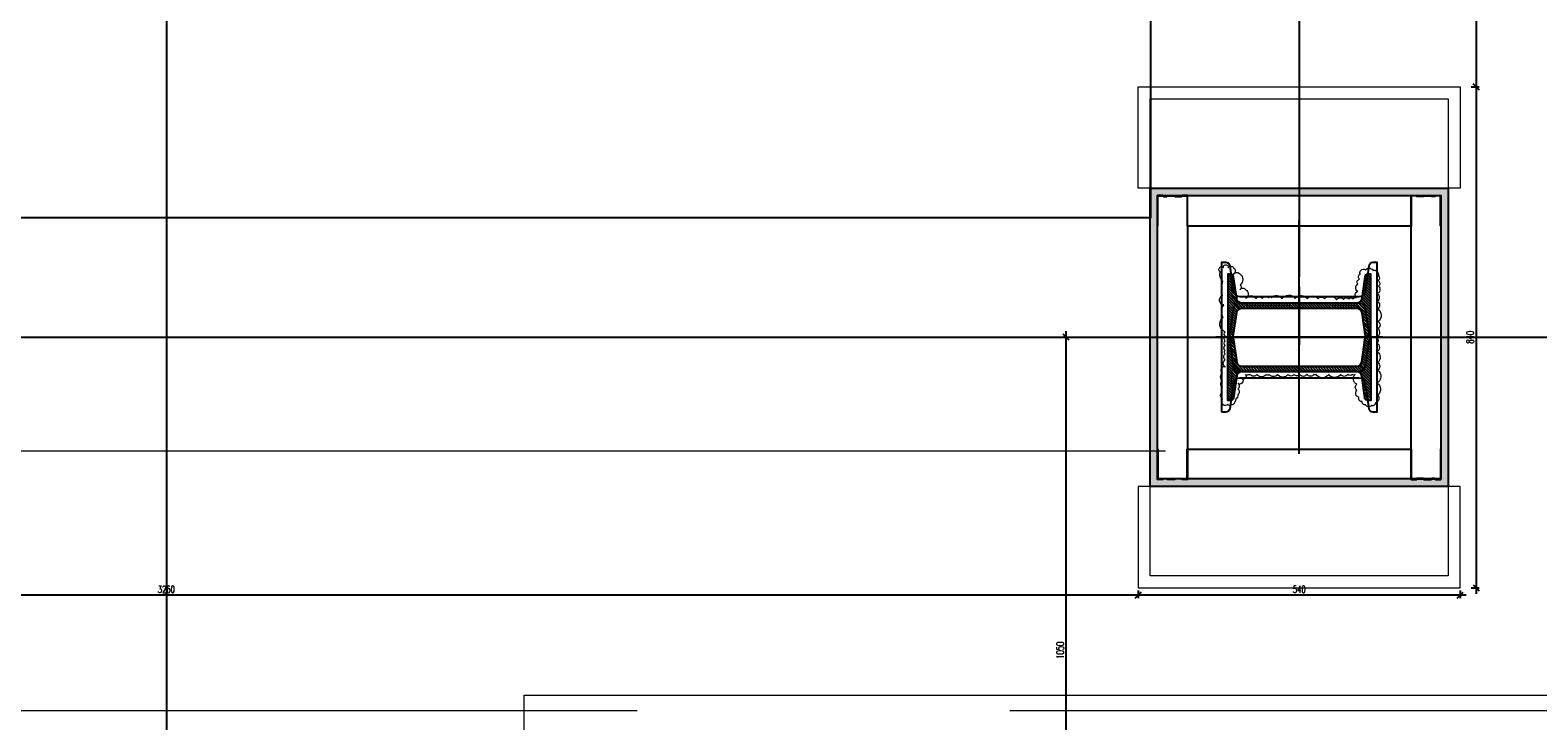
# Model space of a CAD drawing. Header units: centimetres. Extents: x -228435 to 111511, y -89367 to 428125.
# Tile 66 of 216: x -16769 to -14240, y 34357 to 35515. Entities that reach past the tile are written whole.
import ezdxf
from ezdxf.xclip import XClip

# ---------------------------------------------------------------- set-up
doc = ezdxf.new("R2010")
doc.units = ezdxf.units.CM
doc.header["$LTSCALE"] = 50
doc.header["$XCLIPFRAME"] = 0
doc.header["$PDMODE"] = 35
doc.header["$PDSIZE"] = 0.1
for name, pattern in [('Balustrady$0$DASHED', [0.75, 0.5, -0.25]), ('DASHDOT2', [12.7, 6.35, -3.175, 0, -3.175]), ('DIVIDE', [31.75, 12.7, -6.35, 0, -6.35, 0, -6.35]), ('HIDDEN', [9.524999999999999, 6.35, -3.175]), ('HIDDENX2', [19.049999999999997, 12.7, -6.35]), ('Obudowy i okł. słupów$0$HIDDEN', [9.524999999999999, 6.35, -3.175])]:
    doc.linetypes.add(name, pattern=pattern)
doc.layers.get('0').update_dxf_attribs({"color": 8})
doc.layers.get('DEFPOINTS').update_dxf_attribs({"color": 8})
for name, color, linetype in [('ARCH_INFO_OSIE', 8, 'Continuous'), ('ARCH_INFO_OSIE_IST', 8, 'DASHDOT2'), ('ARCH_STROP', 8, 'Continuous'), ('D1$0$ARCH_INFO_OPISY', 8, 'Continuous'), ('Kondygnacja +0$0$ARCH_STAL_IST', 8, 'Continuous'), ('Kondygnacja -1$0$ARCH_STAL_IST', 8, 'Continuous'), ('Obudowy i okł. słupów$0$ARCH_GK', 8, 'Continuous'), ('Obudowy i okł. słupów$0$ARCH_INFO_OPISY', 8, 'Continuous'), ('Obudowy i okł. słupów$0$ARCH_PROFILE', 8, 'Continuous'), ('Osie rzutów$0$ARCH_INFO_OSIE_OPISY_IST', 8, 'Continuous'), ('RYSUNKOWE_XREF', 8, 'Continuous')]:
    doc.layers.add(name, color=color, linetype=linetype)
for name, color, linetype, lineweight in [('ARCH_SUFITY_PODWIESZANE', 8, 'HIDDENX2', 9), ('ARCH_WIDOK', 8, 'Continuous', 13), ('Kondygnacja -1$0$ARCH_INFO_WYMIARY', 8, 'Continuous', 9), ('Obudowy i okł. słupów$0$ARCH_hatch', 8, 'Continuous', 13), ('Obudowy i okł. słupów$0$ARCH_WIDOK', 8, 'Continuous', 13)]:
    doc.layers.add(name, color=color, linetype=linetype, lineweight=lineweight)
doc.styles.add('Kondygnacja -1$0$Romans', font='Romans.shx', dxfattribs={"width": 0.7})
doc.styles.add('Obudowy i okł. słupów$0$Standard', font='txt')
doc.dimstyles.new('Kondygnacja -1$0$Wymiary 1-100', dxfattribs={"dimtxt": 12.0000002, "dimasz": 10, "dimexe": 5, "dimexo": 0, "dimgap": 4, "dimtad": 1, "dimrnd": 0.5, "dimzin": 12, "dimdsep": 46, "dimtxsty": 'Kondygnacja -1$0$Romans', "dimblk": 'Kondygnacja -1$0$_Oblique', "dimcen": 10, "dimdle": 10, "dimclrt": 55, "dimazin": 0, "dimtfac": 1, "dimtmove": 1, "dimatfit": 3, "dimfxl": 0, "dimtolj": 1, "dimtzin": 0, "dimarcsym": 0})
doc.dimstyles.new('Obudowy i okł. słupów$0$ISO-25', dxfattribs={"dimtxt": 2.5, "dimasz": 2.5, "dimexe": 1.25, "dimexo": 15, "dimtad": 1, "dimtxsty": 'Obudowy i okł. słupów$0$Standard', "dimcen": 2.5, "dimadec": 0, "dimazin": 0, "dimtfac": 1, "dimtmove": 0, "dimatfit": 3, "dimfxl": 0, "dimarcsym": 0})
pattern_1 = [(315, (-9168.257819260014, 10650.38770006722), (0.2245064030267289, 0.2245064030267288), [])]

# ---------------------------------------------------------------- blocks, each defined once
blk = doc.blocks.new('SU Lampy kwadratowe +0')
at = {"layer": 'ARCH_SUFITY_PODWIESZANE', "ltscale": 2.5}
blk.add_lwpolyline([(10520.00000000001, 7939.999999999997), (10700.00000000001, 7939.999999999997), (10700.00000000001, 7759.999999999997), (10520.00000000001, 7759.999999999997)], close=True, dxfattribs=at)
blk = doc.blocks.new('Osie rzutów')
at = {"layer": 'ARCH_INFO_OSIE_IST', "ltscale": 10}
for p, q in [((10460.00000000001, 12510), (10460.00000000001, 4623.259114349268)), ((4436.244956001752, 8000), (15156.53930358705, 8000))]:
    blk.add_line(p, q, dxfattribs=at)
blk = doc.blocks.new('pB słup')
at = {"layer": 'Kondygnacja -1$0$ARCH_STAL_IST'}
h = blk.add_hatch(dxfattribs=at)
h.set_pattern_fill('ANSI31', color=256, scale=0.1, angle=270, style=0)
h.set_pattern_definition(pattern_1)
edge = h.paths.add_edge_path()
edge.add_arc((24.89500000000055, 9.623133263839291), 0.8699999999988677, 359.9999999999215, 442.0272414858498)
edge.add_line((25.01567096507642, 10.48472395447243), (21.34787482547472, 10.99842089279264))
edge.add_arc((21.42000000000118, 11.51339463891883), 0.5199999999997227, 180.0000000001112, 262.0272414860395, ccw=False)
edge.add_line((20.90000000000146, 11.51339463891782), (20.90000000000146, 12))
edge.add_line((20.90000000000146, 12), (31.5, 12))
edge.add_line((31.5, 12), (31.5, 11.51339463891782))
edge.add_arc((30.9800000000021, 11.51339463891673), 0.5199999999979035, -82.02724148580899, 1.1942802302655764e-10, ccw=False)
edge.add_line((31.05212517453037, 10.99842089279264), (27.38432903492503, 10.48472395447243))
edge.add_arc((27.5050000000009, 9.623133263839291), 0.869999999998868, 97.97275851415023, 180.0000000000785)
edge.add_line((26.63500000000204, 9.623133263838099), (26.63500000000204, -9.623133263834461))
edge.add_arc((27.5050000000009, -9.623133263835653), 0.8699999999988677, 179.9999999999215, 262.0272414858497)
edge.add_line((27.38432903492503, -10.48472395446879), (31.05212517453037, -10.998420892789))
edge.add_arc((30.98, -11.51339463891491), 0.5199999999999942, -3.199147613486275e-10, 82.02724148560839, ccw=False)
edge.add_line((31.5, -11.51339463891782), (31.5, -12))
edge.add_line((31.5, -12), (20.90000000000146, -12))
edge.add_line((20.90000000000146, -12), (20.90000000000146, -11.51339463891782))
edge.add_arc((21.42000000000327, -11.51339463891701), 0.520000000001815, 97.97275851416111, 180.0000000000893, ccw=False)
edge.add_line((21.34787482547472, -10.998420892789), (25.01567096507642, -10.48472395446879))
edge.add_arc((24.89500000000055, -9.623133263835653), 0.869999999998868, 277.9727585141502, 360.0000000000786)
edge.add_line((25.76499999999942, -9.623133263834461), (25.76499999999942, 9.623133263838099))
h = blk.add_hatch(dxfattribs=at)
h.set_pattern_fill('ANSI31', color=256, scale=0.1, angle=270, style=0)
h.set_pattern_definition(pattern_1)
edge = h.paths.add_edge_path()
edge.add_arc((38.10500000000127, 9.6231332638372), 0.8700000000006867, 97.97275851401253, 179.9999999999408, ccw=False)
edge.add_line((37.98432903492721, 10.48472395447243), (41.65212517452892, 10.99842089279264))
edge.add_arc((41.58000000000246, 11.51339463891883), 0.5199999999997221, 277.9727585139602, 359.9999999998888)
edge.add_line((42.10000000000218, 11.51339463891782), (42.10000000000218, 12))
edge.add_line((42.10000000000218, 12), (31.5, 12))
edge.add_line((31.5, 12), (31.5, 11.51339463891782))
edge.add_arc((32.01999999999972, 11.51339463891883), 0.5199999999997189, 180.0000000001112, 262.0272414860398)
edge.add_line((31.94787482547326, 10.99842089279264), (35.61567096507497, 10.48472395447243))
edge.add_arc((35.49500000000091, 9.6231332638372), 0.8700000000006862, 5.917399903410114e-11, 82.02724148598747, ccw=False)
edge.add_line((36.3650000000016, 9.623133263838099), (36.3650000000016, -9.623133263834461))
edge.add_arc((35.49500000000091, -9.623133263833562), 0.8700000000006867, 277.97275851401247, 359.9999999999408, ccw=False)
edge.add_line((35.61567096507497, -10.48472395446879), (31.94787482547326, -10.998420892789))
edge.add_arc((32.02000000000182, -11.51339463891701), 0.5200000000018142, 97.97275851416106, 180.0000000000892)
edge.add_line((31.5, -11.51339463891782), (31.5, -12))
edge.add_line((31.5, -12), (42.10000000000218, -12))
edge.add_line((42.10000000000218, -12), (42.10000000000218, -11.51339463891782))
edge.add_arc((41.58000000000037, -11.51339463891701), 0.520000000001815, 359.9999999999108, 442.0272414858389)
edge.add_line((41.65212517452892, -10.998420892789), (37.98432903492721, -10.48472395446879))
edge.add_arc((38.10500000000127, -9.623133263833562), 0.8700000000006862, 180.0000000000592, 262.0272414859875, ccw=False)
edge.add_line((37.23500000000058, -9.623133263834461), (37.23500000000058, 9.623133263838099))
at = {"layer": 'Obudowy i okł. słupów$0$ARCH_hatch'}
h = blk.add_hatch(dxfattribs=at)
h.set_pattern_fill('AR-SAND', color=256, scale=0.01, style=0)
h.set_pattern_definition([(37.50000000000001, (0, 0), (-0.01600031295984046, 0.4894132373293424), [0, -0.38608, 0, -0.4318, 0, -0.41275]), (7.499999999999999, (0, 0), (0.4495232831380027, 0.7168251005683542), [0, -0.20828, 0, -0.34798, 0, -0.13335]), (327.5, (-0.31242, 0), (0.790992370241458, 0.001437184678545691), [0, -0.127, 0, -0.4572, 0, -0.5969]), (317.5, (-0.31242, 0), (0.7635564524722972, 0.2229293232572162), [0, -0.0635, 0, -0.29972, 0, -0.3429])])
h.paths.add_polyline_path([(6.49999999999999, 25), (6.49999999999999, -25), (56.49999999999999, -25), (56.49999999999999, 25)])
h.paths.add_polyline_path([(55.24999999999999, 23.75000000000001), (55.24999999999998, -23.75), (7.74999999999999, -23.75), (7.74999999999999, 23.75)], flags=16)
at = {"layer": 'ARCH_INFO_OSIE', "linetype": 'DIVIDE', "ltscale": 0.1}
for points in [[(31.5, -14), (31.5, 14)], [(51.07291666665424, 0), (11.9270833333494, 0)], [(23.04500281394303, 0), (32.77500281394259, 0)]]:
    blk.add_lwpolyline(points, dxfattribs=at)
at = {"layer": 'Kondygnacja -1$0$ARCH_STAL_IST'}
for points in [[(25.76499999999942, 9.623133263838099, 0.3740201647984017), (25.01567096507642, 10.48472395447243), (21.34787482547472, 10.99842089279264, -0.3740201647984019), (20.90000000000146, 11.51339463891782), (20.90000000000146, 12), (31.5, 12), (31.5, 11.51339463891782, -0.3740201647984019), (31.05212517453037, 10.99842089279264), (27.38432903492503, 10.48472395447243, 0.3740201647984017), (26.63500000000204, 9.623133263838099), (26.63500000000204, -9.623133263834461, 0.3740201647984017), (27.38432903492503, -10.48472395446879), (31.05212517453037, -10.998420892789, -0.3740201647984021), (31.5, -11.51339463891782), (31.5, -12), (20.90000000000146, -12), (20.90000000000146, -11.51339463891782, -0.3740201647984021), (21.34787482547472, -10.998420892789), (25.01567096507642, -10.48472395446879, 0.3740201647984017), (25.76499999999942, -9.623133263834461)], [(37.23500000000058, 9.623133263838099, -0.3740201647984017), (37.98432903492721, 10.48472395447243), (41.65212517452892, 10.99842089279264, 0.3740201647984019), (42.10000000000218, 11.51339463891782), (42.10000000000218, 12), (31.5, 12), (31.5, 11.51339463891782, 0.3740201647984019), (31.94787482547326, 10.99842089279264), (35.61567096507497, 10.48472395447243, -0.3740201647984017), (36.3650000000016, 9.623133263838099), (36.3650000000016, -9.623133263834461, -0.3740201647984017), (35.61567096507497, -10.48472395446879), (31.94787482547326, -10.998420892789, 0.3740201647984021), (31.5, -11.51339463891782), (31.5, -12), (42.10000000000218, -12), (42.10000000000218, -11.51339463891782, 0.3740201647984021), (41.65212517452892, -10.998420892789), (37.98432903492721, -10.48472395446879, -0.3740201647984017), (37.23500000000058, -9.623133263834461)]]:
    blk.add_lwpolyline(points, format="xyb", close=True, dxfattribs=at)
at = {"layer": 'Obudowy i okł. słupów$0$ARCH_GK'}
for points in [[(6.49999999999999, -25), (56.49999999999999, -25), (56.49999999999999, 25), (6.49999999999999, 25)], [(7.74999999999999, -23.75), (55.24999999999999, -23.75), (55.24999999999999, 23.75), (7.74999999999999, 23.75)]]:
    blk.add_lwpolyline(points, close=True, dxfattribs=at)
at = {"layer": 'Obudowy i okł. słupów$0$ARCH_PROFILE'}
for points in [[(7.764644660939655, 22.16464466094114), (7.849999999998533, 22.25000000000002), (7.849999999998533, 22.75000000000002), (7.749999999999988, 22.84999999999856), (7.749999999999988, 23.75000000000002), (12.820833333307, 23.74999999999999, -0.9999999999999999), (12.820833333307, 23.70000000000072), (7.799999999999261, 23.70000000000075), (7.799999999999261, 22.8707106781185), (7.900000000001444, 22.77071067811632), (7.900000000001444, 22.22928932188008), (7.799999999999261, 22.12928932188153), (7.79999999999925, 20.92071067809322), (7.900000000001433, 20.82071067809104), (7.900000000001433, 19.72928932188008), (7.79999999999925, 19.62928932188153), (7.79999999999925, 18.79999999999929), (12.82083333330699, 18.79999999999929, -0.9999999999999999), (12.82083333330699, 18.75000000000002), (7.749999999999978, 18.75000000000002), (7.749999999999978, 19.64999999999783), (7.849999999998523, 19.75000000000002), (7.849999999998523, 20.79999999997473), (7.764644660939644, 20.88535533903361)], [(55.3311886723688, 22.16464466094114), (55.24583333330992, 22.25000000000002), (55.24583333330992, 22.75000000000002), (55.34583333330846, 22.84999999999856), (55.34583333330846, 23.75000000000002), (50.27500000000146, 23.74999999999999, 0.9999999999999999), (50.27500000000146, 23.70000000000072), (55.29583333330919, 23.70000000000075), (55.29583333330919, 22.8707106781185), (55.19583333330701, 22.77071067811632), (55.19583333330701, 22.22928932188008), (55.29583333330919, 22.12928932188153), (55.2958333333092, 20.92071067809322), (55.19583333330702, 20.82071067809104), (55.19583333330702, 19.72928932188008), (55.2958333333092, 19.62928932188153), (55.2958333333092, 18.79999999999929), (50.27500000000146, 18.79999999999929, 0.9999999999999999), (50.27500000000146, 18.75000000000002), (55.34583333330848, 18.75000000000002), (55.34583333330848, 19.64999999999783), (55.24583333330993, 19.75000000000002), (55.24583333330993, 20.79999999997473), (55.33118867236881, 20.88535533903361)], [(7.764644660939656, -22.16464466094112), (7.849999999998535, -22.25), (7.849999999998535, -22.75), (7.74999999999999, -22.84999999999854), (7.74999999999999, -23.75), (12.820833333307, -23.74999999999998, 0.9999999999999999), (12.820833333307, -23.7000000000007), (7.799999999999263, -23.70000000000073), (7.799999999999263, -22.87071067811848), (7.900000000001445, -22.7707106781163), (7.900000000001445, -22.22928932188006), (7.799999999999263, -22.12928932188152), (7.799999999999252, -20.9207106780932), (7.900000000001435, -20.82071067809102), (7.900000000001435, -19.72928932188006), (7.799999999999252, -19.62928932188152), (7.799999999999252, -18.79999999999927), (12.820833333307, -18.79999999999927, 0.9999999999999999), (12.820833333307, -18.75), (7.74999999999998, -18.75), (7.74999999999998, -19.64999999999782), (7.849999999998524, -19.75), (7.849999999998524, -20.79999999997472), (7.764644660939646, -20.88535533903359)], [(55.3311886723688, -22.16464466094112), (55.24583333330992, -22.25), (55.24583333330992, -22.75), (55.34583333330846, -22.84999999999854), (55.34583333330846, -23.75), (50.27500000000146, -23.74999999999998, -0.9999999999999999), (50.27500000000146, -23.7000000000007), (55.29583333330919, -23.70000000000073), (55.29583333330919, -22.87071067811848), (55.19583333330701, -22.7707106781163), (55.19583333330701, -22.22928932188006), (55.29583333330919, -22.12928932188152), (55.2958333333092, -20.9207106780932), (55.19583333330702, -20.82071067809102), (55.19583333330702, -19.72928932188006), (55.2958333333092, -19.62928932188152), (55.2958333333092, -18.79999999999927), (50.27500000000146, -18.79999999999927, -0.9999999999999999), (50.27500000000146, -18.75), (55.34583333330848, -18.75), (55.34583333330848, -19.64999999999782), (55.24583333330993, -19.75), (55.24583333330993, -20.79999999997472), (55.33118867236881, -20.88535533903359)]]:
    blk.add_lwpolyline(points, format="xyb", close=True, dxfattribs=at)
blk.add_lwpolyline([(50.25000000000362, -8.373133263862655), (50.25000000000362, -18.75), (12.84583333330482, -18.75), (12.84583333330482, 18.75), (50.25000000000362, 18.75), (50.25000000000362, -8.373133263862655)], dxfattribs=at)
at = {"layer": 'Obudowy i okł. słupów$0$ARCH_WIDOK'}
for points in [[(-10.50000000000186, -27), (6.499999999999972, -27), (6.499999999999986, 27), (-10.50000000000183, 27)], [(73.50000000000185, -27), (56.50000000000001, -27), (56.49999999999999, 27), (73.50000000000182, 27)]]:
    blk.add_lwpolyline(points, close=True, dxfattribs=at)
at = {"layer": 'Obudowy i okł. słupów$0$ARCH_WIDOK', "linetype": 'Obudowy i okł. słupów$0$HIDDEN'}
blk.add_lwpolyline([(71.49999999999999, -25.00000000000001), (71.49999999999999, 24.99999999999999), (-8.500000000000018, 25), (-8.5, -25)], close=True, dxfattribs=at)
at = {"layer": 'Obudowy i okł. słupów$0$ARCH_WIDOK'}
blk.add_lwpolyline([(37.73426833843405, -9.382568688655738, 0.52056705), (37.73426833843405, -8.913820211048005, 0.52056705), (37.73426833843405, -8.160625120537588, 0.52056705), (37.73426833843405, -6.922027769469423, 0.52056705), (37.73426833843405, -4.947111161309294, 0.52056705), (37.73426833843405, -2.821422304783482, 0.52056705), (37.73426833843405, -2.469916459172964, 0.52056705), (37.73426833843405, -1.315032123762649, 0.52056705), (37.73426833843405, -0.03935234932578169, 0.52056705), (37.73426833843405, 0.8310853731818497, 0.52056705), (37.73426833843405, 1.8856029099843, 0.52056705), (37.73426833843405, 3.642910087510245, 0.52056705), (37.73426833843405, 5.015403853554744, 0.52056705), (37.73426833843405, 5.540775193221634, 0.52056705), (37.73426833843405, 7.097348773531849, 0.52056705), (37.73426833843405, 8.218703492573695, 0.52056705), (37.73426833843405, 8.520025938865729, 0.52056705), (37.73426833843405, 9.055611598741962, 0.52056705), (38.38574657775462, 9.055611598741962, 0.52056705), (38.38574657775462, 9.62472687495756, 0.52056705), (39.17205081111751, 9.62472687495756, 0.52056705), (39.17205081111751, 10.31086273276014, 0.52056705), (40.17583575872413, 10.31086273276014, 0.52056705), (41.11274990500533, 10.31086273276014, 0.3911025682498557), (41.80275418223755, 10.61464790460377, 0.09704935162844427), (42.38425903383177, 10.84644839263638, 0.4662087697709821), (42.80837654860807, 11.4395451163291, 0.6954814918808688), (42.73548135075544, 11.98467894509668, 0.4860993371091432), (42.80837654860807, 12.76274368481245, 0.3586404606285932), (41.84881067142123, 12.88842423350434, 0.52056705), (40.67778847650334, 12.85511666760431, 0.52056705), (39.90811157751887, 12.85511666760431, 0.52056705), (38.80396018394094, 12.85511666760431, 0.52056705), (37.51582372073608, 12.85511666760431, 0.52056705), (36.51203877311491, 12.85511666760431, 0.52056705), (36.51203877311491, 12.40302197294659, 0.52056705), (35.25221697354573, 12.40302197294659, 0.52056705), (34.26505936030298, 12.40302197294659, 0.52056705), (33.72973148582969, 12.40302197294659, 0.52056705), (32.85980862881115, 12.40302197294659, 0.52056705), (32.10700004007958, 12.40302197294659, 0.52056705), (31.32069580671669, 12.40302197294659, 0.52056705), (30.5845145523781, 12.40302197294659, 0.6304116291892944), (28.20463695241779, 12.73187867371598, 0.2910291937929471), (26.0754947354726, 12.64483490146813, 0.7930125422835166), (24.54457509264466, 12.88131861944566, 0.1486161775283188), (22.09007315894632, 12.79250662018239, 0.2852455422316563), (20.52244700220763, 13.26657613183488, 1.165162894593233), (19.8269906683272, 12.70212391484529, 1.326239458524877), (19.83783458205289, 11.93938065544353, 0.52056705), (19.83783458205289, 10.99766474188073, 0.52056705), (20.90752642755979, 10.99766474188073, 0.52056705), (20.90752642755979, 9.927603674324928, 0.52056705), (22.70472439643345, 9.927603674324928, 0.52056705), (23.51765646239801, 9.927603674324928, 0.52056705), (23.51765646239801, 8.942809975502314, 0.52056705), (24.97254822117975, 8.942809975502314, 0.52056705), (24.97604237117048, 7.259667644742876, 0.52056705), (25.01821314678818, 6.185387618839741, 0.52056705), (24.89182130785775, 5.174391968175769, 0.52056705), (24.87085640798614, 4.647688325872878, 0.52056705), (25.03845511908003, 2.893711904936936, 0.52056705), (24.97531944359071, 0.660994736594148, 0.52056705), (25.03845511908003, -1.361218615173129, 0.52056705), (25.03845511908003, -3.151611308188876, 0.52056705), (25.05954050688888, -4.246764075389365, 0.52056705), (25.20689724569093, -6.268977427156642, 0.52056705), (25.14376157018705, -7.448509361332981, 0.52056705), (25.10171128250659, -8.333158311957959, 0.52056705), (25.05954050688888, -9.049270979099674, 0.52056705), (24.91218376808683, -9.575974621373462, 0.52056705), (23.81730994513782, -9.807573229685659, 0.52056705), (22.59616477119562, -9.807573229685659, 0.52056705), (21.77503952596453, -10.10245621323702, 0.52056705), (20.84872831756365, -10.2498977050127, 0.52056705), (20.32231654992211, -10.35537166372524, 0.52056705), (20.21713058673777, -11.09257912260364, 0.52056705), (20.23809548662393, -12.33517338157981, 0.52056705), (21.20657747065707, -13.28310670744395, 0.52056705), (21.98565242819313, -13.24091712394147, 0.52056705), (22.91196363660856, -13.28310670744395, 0.52056705), (24.21732987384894, -13.09347563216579, 0.52056705), (25.43847504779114, -13.09347563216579, 0.52056705), (26.76492667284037, -13.17785479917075, 0.52056705), (28.82828247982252, -13.26201191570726, 0.52056705), (30.04942765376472, -13.22004438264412, 0.52056705), (31.50215062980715, -12.92516139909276, 0.52056705), (32.47063261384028, -13.03041330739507, 0.52056705), (33.95612830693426, -13.09391973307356, 0.52056705), (35.72465014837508, -13.15720410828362, 0.52056705), (37.00893099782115, -13.17829890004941, 0.52056705), (39.17759325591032, -13.05195220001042, 0.52056705), (41.17769289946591, -13.17829890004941, 0.52056705), (42.50414452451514, -12.77816400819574, 0.52056705), (42.96730012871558, -12.10401887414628, 0.52056705), (42.84102877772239, -11.13499075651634, 0.52056705), (42.29365211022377, -10.54522478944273, 0.52056705), (41.59879821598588, -9.997648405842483, 0.52056705), (40.35656765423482, -9.660575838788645, 0.52056705), (39.38808567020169, -9.660575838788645, 0.52056705)], format="xyb", close=True, dxfattribs=at)
blk = doc.blocks.new('A$C6FDA0163')
at = {"layer": 'ARCH_INFO_OSIE_IST', "ltscale": 2}
blk.add_line((189.9680683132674, 96.07817809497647), (189.9680683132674, -1924.112803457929), dxfattribs=at)
at = {"layer": 'ARCH_STROP'}
blk.add_lwpolyline([(-165.0000000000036, -117.0499999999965), (165.0000000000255, -117.0499999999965), (165.0000000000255, -1799.049999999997), (-165.0000000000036, -1799.049999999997)], close=True, dxfattribs=at)
at = {"layer": 'ARCH_WIDOK', "linetype": 'HIDDEN', "ltscale": 4, "elevation": -630}
blk.add_lwpolyline([(-167.5499999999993, -1838.099999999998), (167.5499999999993, -1838.099999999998)], dxfattribs=at)
at = {"layer": 'D1$0$ARCH_INFO_OPISY', "xscale": -1, "rotation": 90}
blk.add_blockref('pB słup', (189.9680683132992, -1787.554166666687, -630), dxfattribs=at)
at = {"layer": 'RYSUNKOWE_XREF'}
blk.add_blockref('Osie rzutów', (-10460.03193168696, -9819.049999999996, -630), dxfattribs=at)
blk = doc.blocks.new('Kondygnacja -1$0$_Oblique')
at = {"color": 0, "linetype": 'ByBlock', "lineweight": -2}
blk.add_line((-0.5, -0.5), (0.5, 0.5), dxfattribs=at)
blk = doc.blocks.new('*D1079')
at = {"layer": 'DEFPOINTS', "color": 0, "lineweight": 40}
for p in [(-14451.0454020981, 40750.000000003), (-14416.13863373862, 35419.95833333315), (-14343.69528325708, 35419.95833333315)]:
    blk.add_point(p, dxfattribs=at)
at = {"layer": 'Kondygnacja -1$0$ARCH_INFO_WYMIARY', "color": 0, "lineweight": -2}
for p, q in [((-14351.69528325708, 40750.000000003), (-14338.69528325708, 40750.000000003)), ((-14343.69528325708, 40760.000000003), (-14343.69528325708, 35409.95833333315)), ((-14351.69528325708, 35419.95833333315), (-14338.69528325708, 35419.95833333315))]:
    blk.add_line(p, q, dxfattribs=at)
at = {"layer": 'Kondygnacja -1$0$ARCH_INFO_WYMIARY', "color": 0, "lineweight": -2, "xscale": 10, "yscale": 10, "zscale": 10}
for p, rotation in [((-14343.69528325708, 40750.000000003), 90), ((-14343.69528325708, 35419.95833333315), 270)]:
    blk.add_blockref('Kondygnacja -1$0$_Oblique', p, dxfattribs=dict(at, rotation=rotation))
at = {"layer": 'Kondygnacja -1$0$ARCH_INFO_WYMIARY', "color": 55, "insert": (-14353.69528335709, 38084.97916666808), "char_height": 12.0000002, "attachment_point": 5, "rotation": 90, "style": 'Kondygnacja -1$0$Romans'}
blk.add_mtext('\\A1;5330', dxfattribs=at)
blk = doc.blocks.new('*D1080')
at = {"layer": 'DEFPOINTS', "color": 0, "lineweight": 40}
for p in [(-14416.13863373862, 35419.95833333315), (-14416.13863373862, 34579.95833333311), (-14343.69528325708, 34579.95833333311)]:
    blk.add_point(p, dxfattribs=at)
at = {"layer": 'Kondygnacja -1$0$ARCH_INFO_WYMIARY', "color": 0, "lineweight": -2}
for p, q in [((-14343.69528325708, 35429.95833333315), (-14343.69528325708, 34569.95833333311)), ((-14351.69528325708, 35419.95833333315), (-14338.69528325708, 35419.95833333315)), ((-14351.69528325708, 34579.95833333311), (-14338.69528325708, 34579.95833333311))]:
    blk.add_line(p, q, dxfattribs=at)
at = {"layer": 'Kondygnacja -1$0$ARCH_INFO_WYMIARY', "color": 0, "lineweight": -2, "xscale": 10, "yscale": 10, "zscale": 10}
for p, rotation in [((-14343.69528325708, 35419.95833333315), 90), ((-14343.69528325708, 34579.95833333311), 270)]:
    blk.add_blockref('Kondygnacja -1$0$_Oblique', p, dxfattribs=dict(at, rotation=rotation))
at = {"layer": 'Kondygnacja -1$0$ARCH_INFO_WYMIARY', "color": 55, "insert": (-14353.69528335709, 34999.95833333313), "char_height": 12.0000002, "attachment_point": 5, "rotation": 90, "style": 'Kondygnacja -1$0$Romans'}
blk.add_mtext('\\A1;840', dxfattribs=at)
blk = doc.blocks.new('*D1081')
at = {"layer": 'DEFPOINTS', "color": 0, "lineweight": 40}
for p in [(-14910.31931686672, 34749.95833333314), (-14370.31931686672, 34749.95833333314), (-14910.31931686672, 34567.3712815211)]:
    blk.add_point(p, dxfattribs=at)
at = {"layer": 'Kondygnacja -1$0$ARCH_INFO_WYMIARY', "color": 0, "lineweight": -2}
for p, q in [((-14360.31931686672, 34567.3712815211), (-14920.31931686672, 34567.3712815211)), ((-14910.31931686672, 34575.3712815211), (-14910.31931686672, 34562.3712815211)), ((-14370.31931686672, 34575.3712815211), (-14370.31931686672, 34562.3712815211))]:
    blk.add_line(p, q, dxfattribs=at)
at = {"layer": 'Kondygnacja -1$0$ARCH_INFO_WYMIARY', "color": 0, "lineweight": -2, "xscale": 10, "yscale": 10, "zscale": 10, "rotation": 180}
blk.add_blockref('Kondygnacja -1$0$_Oblique', (-14910.31931686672, 34567.3712815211), dxfattribs=at)
at = {"layer": 'Kondygnacja -1$0$ARCH_INFO_WYMIARY', "color": 0, "lineweight": -2, "xscale": 10, "yscale": 10, "zscale": 10}
blk.add_blockref('Kondygnacja -1$0$_Oblique', (-14370.31931686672, 34567.3712815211), dxfattribs=at)
at = {"layer": 'Kondygnacja -1$0$ARCH_INFO_WYMIARY', "color": 55, "insert": (-14640.31931686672, 34577.3712816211), "char_height": 12.0000002, "attachment_point": 5, "style": 'Kondygnacja -1$0$Romans'}
blk.add_mtext('\\A1;540', dxfattribs=at)
blk = doc.blocks.new('*D1082')
at = {"layer": 'DEFPOINTS', "color": 0, "lineweight": 40}
for p in [(-18170.31931686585, 34749.95833333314), (-14910.31931686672, 34749.95833333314), (-18170.31931686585, 34567.3712815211)]:
    blk.add_point(p, dxfattribs=at)
at = {"layer": 'Kondygnacja -1$0$ARCH_INFO_WYMIARY', "color": 0, "lineweight": -2}
for p, q in [((-14900.31931686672, 34567.3712815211), (-18180.31931686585, 34567.3712815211)), ((-18170.31931686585, 34575.3712815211), (-18170.31931686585, 34562.3712815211)), ((-14910.31931686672, 34575.3712815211), (-14910.31931686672, 34562.3712815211))]:
    blk.add_line(p, q, dxfattribs=at)
at = {"layer": 'Kondygnacja -1$0$ARCH_INFO_WYMIARY', "color": 0, "lineweight": -2, "xscale": 10, "yscale": 10, "zscale": 10, "rotation": 180}
blk.add_blockref('Kondygnacja -1$0$_Oblique', (-18170.31931686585, 34567.3712815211), dxfattribs=at)
at = {"layer": 'Kondygnacja -1$0$ARCH_INFO_WYMIARY', "color": 0, "lineweight": -2, "xscale": 10, "yscale": 10, "zscale": 10}
blk.add_blockref('Kondygnacja -1$0$_Oblique', (-14910.31931686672, 34567.3712815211), dxfattribs=at)
at = {"layer": 'Kondygnacja -1$0$ARCH_INFO_WYMIARY', "color": 55, "insert": (-16540.31931686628, 34577.3712816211), "char_height": 12.0000002, "attachment_point": 5, "style": 'Kondygnacja -1$0$Romans'}
blk.add_mtext('\\A1;3260', dxfattribs=at)
blk = doc.blocks.new('*D1141')
at = {"layer": 'DEFPOINTS', "color": 0, "lineweight": 40}
for p in [(-15031.32685070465, 34999.99999999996), (-14676.27726747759, 34999.99999999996, 6300), (-14780.63863373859, 33950, -300)]:
    blk.add_point(p, dxfattribs=at)
at = {"layer": 'Kondygnacja -1$0$ARCH_INFO_WYMIARY', "color": 0, "lineweight": -2}
for p, q in [((-15035.58510161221, 34999.99999999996), (-15036.32685070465, 34999.99999999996)), ((-15031.32685070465, 33940), (-15031.32685070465, 35009.99999999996)), ((-15027.89425168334, 33950), (-15036.32685070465, 33950))]:
    blk.add_line(p, q, dxfattribs=at)
at = {"layer": 'Kondygnacja -1$0$ARCH_INFO_WYMIARY', "color": 0, "lineweight": -2, "xscale": 10, "yscale": 10, "zscale": 10}
for p, rotation in [((-15031.32685070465, 34999.99999999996), 90), ((-15031.32685070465, 33950), 270)]:
    blk.add_blockref('Kondygnacja -1$0$_Oblique', p, dxfattribs=dict(at, rotation=rotation))
at = {"layer": 'Kondygnacja -1$0$ARCH_INFO_WYMIARY', "color": 55, "insert": (-15041.32685080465, 34474.99999999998), "char_height": 12.0000002, "attachment_point": 5, "rotation": 90, "style": 'Kondygnacja -1$0$Romans'}
blk.add_mtext('\\A1;1050', dxfattribs=at)
blk = doc.blocks.new('Obudowy i okł. słupów$0$_Dot')
at = {"color": 0, "linetype": 'ByBlock', "lineweight": -2}
blk.add_line((-0.5, 0), (-1, 0), dxfattribs=at)
at = {"color": 0, "linetype": 'ByBlock', "const_width": 0.5}
blk.add_lwpolyline([(-0.25, 0, 1), (0.25, 0, 1)], format="xyb", close=True, dxfattribs=at)

msp = doc.modelspace()

# ---------------------------------------------------------------- linework, layer by layer
at = {"linetype": 'Balustrady$0$DASHED', "lineweight": 20, "ltscale": 50, "elevation": -5670}
msp.add_lwpolyline([(-19219.92022345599, 53823.4857393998), (-13875.7876154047, 53823.4857393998), (-13875.7876154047, 34373.38664787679), (-19219.92022345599, 34373.38664787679)], close=True, dxfattribs=at)
at = {"layer": 'Kondygnacja +0$0$ARCH_STAL_IST', "elevation": 630}
for points in [[(-14769.99999999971, 34999.9999999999), (-14769.99999999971, 35125.66666666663), (-14763.55683725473, 35125.66666666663, -0.374035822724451), (-14756.90504185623, 35119.88125135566), (-14751.02434511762, 35077.87627465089, 0.3740358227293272), (-14740.08106881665, 35068.35833333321), (-14539.91893118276, 35068.35833333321, 0.3740358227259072), (-14528.97565488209, 35077.87627465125), (-14523.09495814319, 35119.88125135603, -0.374035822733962), (-14516.44316274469, 35125.66666666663), (-14509.99999999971, 35125.66666666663), (-14509.99999999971, 34999.9999999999), (-14516.44316274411, 34999.99999999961, -0.3740358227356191), (-14523.09495814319, 35005.7854153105), (-14528.97565488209, 35047.79039201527, 0.3740358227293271), (-14539.91893118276, 35057.30833333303), (-14740.08106881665, 35057.30833333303, 0.3740358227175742), (-14751.02434511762, 35047.79039201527), (-14756.90504185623, 35005.7854153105, -0.3740358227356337), (-14763.55683725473, 34999.9999999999)], [(-14769.99999999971, 34874.33333333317), (-14769.99999999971, 34999.9999999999), (-14763.55683725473, 34999.9999999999, -0.374035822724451), (-14756.90504185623, 34994.21458468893), (-14751.02434511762, 34952.20960798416, 0.3740358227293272), (-14740.08106881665, 34942.69166666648), (-14539.91893118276, 34942.69166666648, 0.3740358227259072), (-14528.97565488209, 34952.20960798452), (-14523.09495814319, 34994.2145846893, -0.374035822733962), (-14516.44316274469, 34999.9999999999), (-14509.99999999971, 34999.9999999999), (-14509.99999999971, 34874.33333333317), (-14516.44316274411, 34874.33333333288, -0.3740358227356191), (-14523.09495814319, 34880.11874864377), (-14528.97565488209, 34922.12372534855, 0.3740358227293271), (-14539.91893118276, 34931.6416666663), (-14740.08106881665, 34931.6416666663, 0.3740358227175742), (-14751.02434511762, 34922.12372534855), (-14756.90504185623, 34880.11874864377, -0.3740358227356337), (-14763.55683725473, 34874.33333333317)]]:
    msp.add_lwpolyline(points, format="xyb", close=True, dxfattribs=at)

# ---------------------------------------------------------------- block references
ref = msp.add_blockref('A$C6FDA0163', (-16539.99999999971, 53190.5, 630), dxfattribs=dict(xscale=10, yscale=10, zscale=10))
XClip(ref).set_block_clipping_path([(-400.03193168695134, -2219.0499999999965), (399.9680683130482, 380.95000000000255)])
at = {"layer": 'ARCH_SUFITY_PODWIESZANE', "ltscale": 2.5, "xscale": 10, "yscale": 10, "zscale": 10}
msp.add_blockref('SU Lampy kwadratowe +0', (-121140, -44999.99999999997, -5670), dxfattribs=at)
at = {"layer": 'Osie rzutów$0$ARCH_INFO_OSIE_OPISY_IST', "xscale": 10, "yscale": 10, "zscale": 10}
msp.add_blockref('Osie rzutów', (-121140.0000000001, -44999.99999999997, 630), dxfattribs=at)

# ---------------------------------------------------------------- dimensions: what is measured, and where the dimension line sits
at = {"layer": 'Kondygnacja -1$0$ARCH_INFO_WYMIARY'}
for base, p1, p2, picture, middle in [((-14343.69528325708, 35419.95833333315, -5670), (-14451.0454020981, 40750.000000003, -5670), (-14416.13863373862, 35419.95833333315, -5670), '*D1079', (-14353.69528335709, 38084.97916666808, -5670)), ((-14343.69528325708, 34579.95833333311, -5670), (-14416.13863373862, 35419.95833333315, -5670), (-14416.13863373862, 34579.95833333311, -5670), '*D1080', (-14353.69528335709, 34999.95833333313, -5670)), ((-15031.32685070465, 34999.99999999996, 930), (-14780.63863373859, 33950, 630), (-14676.27726747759, 34999.99999999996, 7230), '*D1141', (-15041.32685080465, 34474.99999999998, 930))]:
    dim = msp.add_linear_dim(base=base, p1=p1, p2=p2, angle=90, dimstyle='Kondygnacja -1$0$Wymiary 1-100', dxfattribs=at)
    dim.commit()
    dim.dimension.update_dxf_attribs({"geometry": picture, "text_midpoint": middle})
for base, p1, p2, picture, middle in [((-18170.31931686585, 34567.3712815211, -5670), (-14910.31931686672, 34749.95833333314, -5670), (-18170.31931686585, 34749.95833333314, -5670), '*D1082', (-16540.31931686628, 34577.3712816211, -5670)), ((-14910.31931686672, 34567.3712815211, -5670), (-14370.31931686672, 34749.95833333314, -5670), (-14910.31931686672, 34749.95833333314, -5670), '*D1081', (-14640.31931686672, 34577.3712816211, -5670))]:
    dim = msp.add_linear_dim(base=base, p1=p1, p2=p2, dimstyle='Kondygnacja -1$0$Wymiary 1-100', dxfattribs=at)
    dim.commit()
    dim.dimension.update_dxf_attribs({"geometry": picture, "text_midpoint": middle})

# ---------------------------------------------------------------- leaders
at = {"layer": 'Obudowy i okł. słupów$0$ARCH_INFO_OPISY', "ltscale": 0.3}
msp.add_leader([(-14464.99999999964, 33600.00000000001, -5670), (-13823.49732413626, 34658.67052431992, -5670), (-12858.61742235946, 34658.67052431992, -5670)], dimstyle='Obudowy i okł. słupów$0$ISO-25', override={"dimscale": 5, "dimasz": 0.5, "dimtad": 0, "dimldrblk": 'Obudowy i okł. słupów$0$_Dot'}, dxfattribs=at)

doc.saveas('drawing.dxf')
